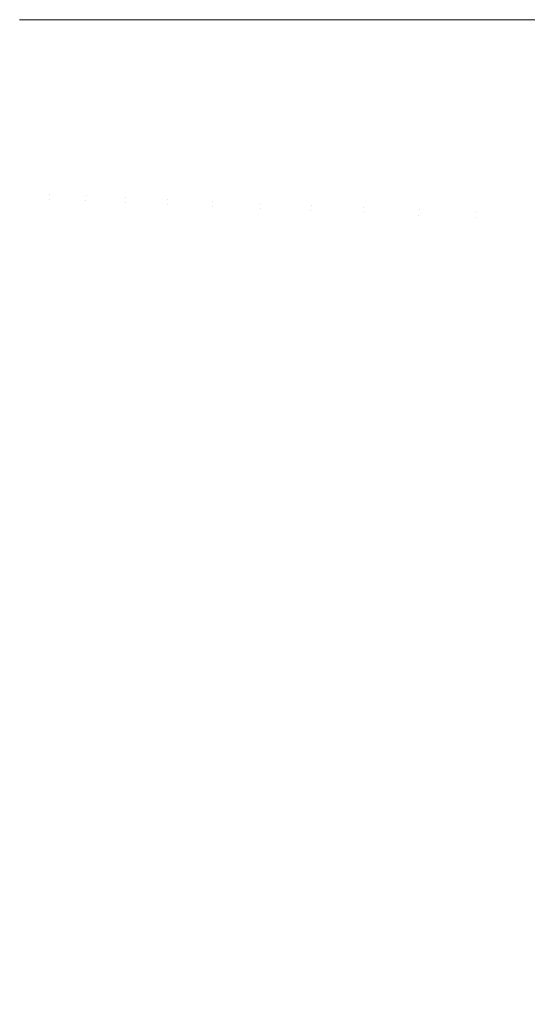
# Model space of a CAD drawing. Header units: centimetres. Extents: x -25.8 to 27.5, y 33.3 to 35.1.
# Tile 256 of 256: x 9.6158 to 9.6422, y 33.7897 to 33.8401. Entities that reach past the tile are written whole.
import ezdxf

# ---------------------------------------------------------------- set-up
doc = ezdxf.new("R2010")
doc.units = ezdxf.units.CM
doc.header["$LTSCALE"] = 2.54
doc.layers.add('Lucido design-1', color=7, linetype='Continuous')

# ---------------------------------------------------------------- blocks, each defined once
blk = doc.blocks.new('Gruppo-6-1')
at = {"color": 7, "linetype": 'Continuous', "lineweight": 9}
for points in [[(-25.69296, 35.040112, 330.586121), (-25.69296, 33.440112, 330.586121), (27.40704, 33.440112, 330.586121), (27.40704, 35.040112, 330.586121)], [(-25.69296, 35.040112, 306.619358), (-25.69296, 33.440112, 306.619358), (27.40704, 33.440112, 306.619358), (27.40704, 35.040112, 306.619358)]]:
    blk.add_3dface(points, dxfattribs=at)
for points, invisible_edges in [([(9.617311, 33.830931, 329.841573), (9.615585, 33.831007, 329.845228), (9.615784, 33.840112, 329.845228), (9.617273, 33.840112, 329.842077)], 11), ([(9.617321, 33.831179, 305.87481), (9.615596, 33.831253, 305.878465), (9.615784, 33.840112, 305.878465), (9.617273, 33.840112, 305.875314)], 11), ([(9.617273, 33.840112, 329.842077), (9.617511, 33.840112, 329.841573), (9.617311, 33.830931, 329.841573)], 10), ([(9.617273, 33.840112, 305.875314), (9.617511, 33.840112, 305.87481), (9.617321, 33.831179, 305.87481)], 10), ([(9.619184, 33.83085, 329.837987), (9.617311, 33.830931, 329.841573), (9.617511, 33.840112, 329.841573), (9.619156, 33.840112, 329.838429)], 11), ([(9.619195, 33.8311, 305.871224), (9.617321, 33.831179, 305.87481), (9.617511, 33.840112, 305.87481), (9.619156, 33.840112, 305.871666)], 11), ([(9.619156, 33.840112, 329.838429), (9.619387, 33.840112, 329.837987), (9.619184, 33.83085, 329.837987)], 10), ([(9.619156, 33.840112, 305.871666), (9.619387, 33.840112, 305.871224), (9.619195, 33.8311, 305.871224)], 10), ([(9.621204, 33.830761, 329.834477), (9.619184, 33.83085, 329.837987), (9.619387, 33.840112, 329.837987), (9.621185, 33.840112, 329.834864)], 11), ([(9.621215, 33.831014, 305.867714), (9.619195, 33.8311, 305.871224), (9.619387, 33.840112, 305.871224), (9.621185, 33.840112, 305.868101)], 11), ([(9.621185, 33.840112, 329.834864), (9.621408, 33.840112, 329.834477), (9.621204, 33.830761, 329.834477)], 10), ([(9.621185, 33.840112, 305.868101), (9.621408, 33.840112, 305.867714), (9.621215, 33.831014, 305.867714)], 10), ([(9.623366, 33.830667, 329.831048), (9.621204, 33.830761, 329.834477), (9.621408, 33.840112, 329.834477), (9.623356, 33.840112, 329.831389)], 11), ([(9.623377, 33.830922, 305.864285), (9.621215, 33.831014, 305.867714), (9.621408, 33.840112, 305.867714), (9.623356, 33.840112, 305.864626)], 11), ([(9.623356, 33.840112, 329.831389), (9.623572, 33.840112, 329.831048), (9.623366, 33.830667, 329.831048)], 10), ([(9.623356, 33.840112, 305.864626), (9.623572, 33.840112, 305.864285), (9.623377, 33.830922, 305.864285)], 10), ([(9.625668, 33.830567, 329.827706), (9.623366, 33.830667, 329.831048), (9.623572, 33.840112, 329.831048), (9.625667, 33.840112, 329.828009)], 11), ([(9.625679, 33.830824, 305.860943), (9.623377, 33.830922, 305.864285), (9.623572, 33.840112, 305.864285), (9.625667, 33.840112, 305.861246)], 11), ([(9.625667, 33.840112, 329.828009), (9.625876, 33.840112, 329.827706), (9.625668, 33.830567, 329.827706)], 10), ([(9.625667, 33.840112, 305.861246), (9.625876, 33.840112, 305.860943), (9.625679, 33.830824, 305.860943)], 10), ([(9.628142, 33.830458, 329.824409), (9.625668, 33.830567, 329.827706), (9.625876, 33.840112, 329.827706), (9.628112, 33.840112, 329.82473)], 11), ([(9.628154, 33.830719, 305.857646), (9.625679, 33.830824, 305.860943), (9.625876, 33.840112, 305.860943), (9.628112, 33.840112, 305.857967)], 11), ([(9.628112, 33.840112, 329.82473), (9.628353, 33.840112, 329.824409), (9.628142, 33.830458, 329.824409)], 10), ([(9.628112, 33.840112, 305.857967), (9.628353, 33.840112, 305.857646), (9.628154, 33.830719, 305.857646)], 10), ([(9.630715, 33.830346, 329.821261), (9.628142, 33.830458, 329.824409), (9.628353, 33.840112, 329.824409), (9.630686, 33.840112, 329.821556)], 11), ([(9.630726, 33.83061, 305.854498), (9.628154, 33.830719, 305.857646), (9.628353, 33.840112, 305.857646), (9.630686, 33.840112, 305.854793)], 11), ([(9.630686, 33.840112, 329.821556), (9.630928, 33.840112, 329.821261), (9.630715, 33.830346, 329.821261)], 10), ([(9.630686, 33.840112, 305.854793), (9.630928, 33.840112, 305.854498), (9.630726, 33.83061, 305.854498)], 10), ([(9.633416, 33.830228, 329.818216), (9.630715, 33.830346, 329.821261), (9.630928, 33.840112, 329.821261), (9.633385, 33.840112, 329.818493)], 11), ([(9.633427, 33.830495, 305.851453), (9.630726, 33.83061, 305.854498), (9.630928, 33.840112, 305.854498), (9.633385, 33.840112, 305.85173)], 11), ([(9.633385, 33.840112, 329.818493), (9.633631, 33.840112, 329.818216), (9.633416, 33.830228, 329.818216)], 10), ([(9.633385, 33.840112, 305.85173), (9.633631, 33.840112, 305.851453), (9.633427, 33.830495, 305.851453)], 10), ([(9.636241, 33.830105, 329.815281), (9.633416, 33.830228, 329.818216), (9.633631, 33.840112, 329.818216), (9.636205, 33.840112, 329.815545)], 11), ([(9.636252, 33.830375, 305.848518), (9.633427, 33.830495, 305.851453), (9.633631, 33.840112, 305.851453), (9.636205, 33.840112, 305.848782)], 11), ([(9.636205, 33.840112, 329.815545), (9.636459, 33.840112, 329.815281), (9.636241, 33.830105, 329.815281)], 10), ([(9.636205, 33.840112, 305.848782), (9.636459, 33.840112, 305.848518), (9.636252, 33.830375, 305.848518)], 10), ([(9.639186, 33.829976, 329.812462), (9.636241, 33.830105, 329.815281), (9.636459, 33.840112, 329.815281), (9.639139, 33.840112, 329.812718)], 11), ([(9.639198, 33.83025, 305.845699), (9.636252, 33.830375, 305.848518), (9.636459, 33.840112, 305.848518), (9.639139, 33.840112, 305.845955)], 11), ([(9.639139, 33.840112, 329.812718), (9.639407, 33.840112, 329.812462), (9.639186, 33.829976, 329.812462)], 10), ([(9.639139, 33.840112, 305.845955), (9.639407, 33.840112, 305.845699), (9.639198, 33.83025, 305.845699)], 10), ([(9.642246, 33.829843, 329.809762), (9.639186, 33.829976, 329.812462), (9.639407, 33.840112, 329.812462), (9.642184, 33.840112, 329.810015)], 11), ([(9.642258, 33.83012, 305.842999), (9.639198, 33.83025, 305.845699), (9.639407, 33.840112, 305.845699), (9.642184, 33.840112, 305.843252)], 11), ([(9.617321, 33.831179, 305.87481), (9.616753, 33.822263, 305.87481), (9.615032, 33.822409, 305.878465), (9.615596, 33.831253, 305.878465)], 15), ([(9.619195, 33.8311, 305.871224), (9.618622, 33.822104, 305.871224), (9.616753, 33.822263, 305.87481), (9.617321, 33.831179, 305.87481)], 15), ([(9.621215, 33.831014, 305.867714), (9.620636, 33.821932, 305.867714), (9.618622, 33.822104, 305.871224), (9.619195, 33.8311, 305.871224)], 15), ([(9.617311, 33.830931, 329.841573), (9.61671, 33.821768, 329.841573), (9.614989, 33.821919, 329.845228), (9.615585, 33.831007, 329.845228)], 15), ([(9.619184, 33.83085, 329.837987), (9.618579, 33.821605, 329.837987), (9.61671, 33.821768, 329.841573), (9.617311, 33.830931, 329.841573)], 15), ([(9.621204, 33.830761, 329.834477), (9.620592, 33.821429, 329.834477), (9.618579, 33.821605, 329.837987), (9.619184, 33.83085, 329.837987)], 15), ([(9.623366, 33.830667, 329.831048), (9.622748, 33.82124, 329.831048), (9.620592, 33.821429, 329.834477), (9.621204, 33.830761, 329.834477)], 15), ([(9.623377, 33.830922, 305.864285), (9.622792, 33.821749, 305.864285), (9.620636, 33.821932, 305.867714), (9.621215, 33.831014, 305.867714)], 15), ([(9.625668, 33.830567, 329.827706), (9.625043, 33.821039, 329.827706), (9.622748, 33.82124, 329.831048), (9.623366, 33.830667, 329.831048)], 15), ([(9.625679, 33.830824, 305.860943), (9.625087, 33.821553, 305.860943), (9.622792, 33.821749, 305.864285), (9.623377, 33.830922, 305.864285)], 15), ([(9.628154, 33.830719, 305.857646), (9.627556, 33.821343, 305.857646), (9.625087, 33.821553, 305.860943), (9.625679, 33.830824, 305.860943)], 15), ([(9.630726, 33.83061, 305.854498), (9.630121, 33.821125, 305.854498), (9.627556, 33.821343, 305.857646), (9.628154, 33.830719, 305.857646)], 15), ([(9.633427, 33.830495, 305.851453), (9.632815, 33.820896, 305.851453), (9.630121, 33.821125, 305.854498), (9.630726, 33.83061, 305.854498)], 15), ([(9.628142, 33.830458, 329.824409), (9.627511, 33.820823, 329.824409), (9.625043, 33.821039, 329.827706), (9.625668, 33.830567, 329.827706)], 15), ([(9.630715, 33.830346, 329.821261), (9.630076, 33.820599, 329.821261), (9.627511, 33.820823, 329.824409), (9.628142, 33.830458, 329.824409)], 15), ([(9.633416, 33.830228, 329.818216), (9.632769, 33.820363, 329.818216), (9.630076, 33.820599, 329.821261), (9.630715, 33.830346, 329.821261)], 15), ([(9.636241, 33.830105, 329.815281), (9.635586, 33.820117, 329.815281), (9.632769, 33.820363, 329.818216), (9.633416, 33.830228, 329.818216)], 15), ([(9.636252, 33.830375, 305.848518), (9.635633, 33.820656, 305.848518), (9.632815, 33.820896, 305.851453), (9.633427, 33.830495, 305.851453)], 15), ([(9.639186, 33.829976, 329.812462), (9.638523, 33.81986, 329.812462), (9.635586, 33.820117, 329.815281), (9.636241, 33.830105, 329.815281)], 15), ([(9.639198, 33.83025, 305.845699), (9.63857, 33.820406, 305.845699), (9.635633, 33.820656, 305.848518), (9.636252, 33.830375, 305.848518)], 15), ([(9.642258, 33.83012, 305.842999), (9.641622, 33.820146, 305.842999), (9.63857, 33.820406, 305.845699), (9.639198, 33.83025, 305.845699)], 15), ([(9.645429, 33.829985, 305.840424), (9.644785, 33.819877, 305.840424), (9.641622, 33.820146, 305.842999), (9.642258, 33.83012, 305.842999)], 15), ([(9.642246, 33.829843, 329.809762), (9.641574, 33.819593, 329.809762), (9.638523, 33.81986, 329.812462), (9.639186, 33.829976, 329.812462)], 15), ([(9.645417, 33.829704, 329.807187), (9.644736, 33.819316, 329.807187), (9.641574, 33.819593, 329.809762), (9.642246, 33.829843, 329.809762)], 15), ([(9.616753, 33.822263, 305.87481), (9.615806, 33.813378, 305.87481), (9.614093, 33.813598, 305.878465), (9.615032, 33.822409, 305.878465)], 15), ([(9.618622, 33.822104, 305.871224), (9.617667, 33.81314, 305.871224), (9.615806, 33.813378, 305.87481), (9.616753, 33.822263, 305.87481)], 15), ([(9.620636, 33.821932, 305.867714), (9.619672, 33.812883, 305.867714), (9.617667, 33.81314, 305.871224), (9.618622, 33.822104, 305.871224)], 15), ([(9.61671, 33.821768, 329.841573), (9.61571, 33.81264, 329.841573), (9.613998, 33.812865, 329.845228), (9.614989, 33.821919, 329.845228)], 15), ([(9.618579, 33.821605, 329.837987), (9.61757, 33.812395, 329.837987), (9.61571, 33.81264, 329.841573), (9.61671, 33.821768, 329.841573)], 15), ([(9.620592, 33.821429, 329.834477), (9.619574, 33.812131, 329.834477), (9.61757, 33.812395, 329.837987), (9.618579, 33.821605, 329.837987)], 15), ([(9.622792, 33.821749, 305.864285), (9.621818, 33.812609, 305.864285), (9.619672, 33.812883, 305.867714), (9.620636, 33.821932, 305.867714)], 15), ([(9.625087, 33.821553, 305.860943), (9.624103, 33.812316, 305.860943), (9.621818, 33.812609, 305.864285), (9.622792, 33.821749, 305.864285)], 15), ([(9.627556, 33.821343, 305.857646), (9.626561, 33.812001, 305.857646), (9.624103, 33.812316, 305.860943), (9.625087, 33.821553, 305.860943)], 15), ([(9.622748, 33.82124, 329.831048), (9.62172, 33.811849, 329.831048), (9.619574, 33.812131, 329.834477), (9.620592, 33.821429, 329.834477)], 15), ([(9.625043, 33.821039, 329.827706), (9.624004, 33.811548, 329.827706), (9.62172, 33.811849, 329.831048), (9.622748, 33.82124, 329.831048)], 15), ([(9.627511, 33.820823, 329.824409), (9.62646, 33.811225, 329.824409), (9.624004, 33.811548, 329.827706), (9.625043, 33.821039, 329.827706)], 15), ([(9.630121, 33.821125, 305.854498), (9.629114, 33.811674, 305.854498), (9.626561, 33.812001, 305.857646), (9.627556, 33.821343, 305.857646)], 15), ([(9.632815, 33.820896, 305.851453), (9.631796, 33.811331, 305.851453), (9.629114, 33.811674, 305.854498), (9.630121, 33.821125, 305.854498)], 15), ([(9.630076, 33.820599, 329.821261), (9.629012, 33.810889, 329.821261), (9.62646, 33.811225, 329.824409), (9.627511, 33.820823, 329.824409)], 15), ([(9.632769, 33.820363, 329.818216), (9.631693, 33.810536, 329.818216), (9.629012, 33.810889, 329.821261), (9.630076, 33.820599, 329.821261)], 15), ([(9.635633, 33.820656, 305.848518), (9.634601, 33.810972, 305.848518), (9.631796, 33.811331, 305.851453), (9.632815, 33.820896, 305.851453)], 15), ([(9.63857, 33.820406, 305.845699), (9.637525, 33.810597, 305.845699), (9.634601, 33.810972, 305.848518), (9.635633, 33.820656, 305.848518)], 15), ([(9.635586, 33.820117, 329.815281), (9.634496, 33.810167, 329.815281), (9.631693, 33.810536, 329.818216), (9.632769, 33.820363, 329.818216)], 15), ([(9.638523, 33.81986, 329.812462), (9.637419, 33.809782, 329.812462), (9.634496, 33.810167, 329.815281), (9.635586, 33.820117, 329.815281)], 15), ([(9.641622, 33.820146, 305.842999), (9.640563, 33.810208, 305.842999), (9.637525, 33.810597, 305.845699), (9.63857, 33.820406, 305.845699)], 15), ([(9.644785, 33.819877, 305.840424), (9.643712, 33.809805, 305.840424), (9.640563, 33.810208, 305.842999), (9.641622, 33.820146, 305.842999)], 15), ([(9.641574, 33.819593, 329.809762), (9.640456, 33.809382, 329.809762), (9.637419, 33.809782, 329.812462), (9.638523, 33.81986, 329.812462)], 15), ([(9.644736, 33.819316, 329.807187), (9.643603, 33.808968, 329.807187), (9.640456, 33.809382, 329.809762), (9.641574, 33.819593, 329.809762)], 15), ([(9.615806, 33.813378, 305.87481), (9.614484, 33.804542, 305.87481), (9.612781, 33.804834, 305.878465), (9.614093, 33.813598, 305.878465)], 15), ([(9.617667, 33.81314, 305.871224), (9.616332, 33.804225, 305.871224), (9.614484, 33.804542, 305.87481), (9.615806, 33.813378, 305.87481)], 15), ([(9.619672, 33.812883, 305.867714), (9.618324, 33.803884, 305.867714), (9.616332, 33.804225, 305.871224), (9.617667, 33.81314, 305.871224)], 15), ([(9.61757, 33.812395, 329.837987), (9.616161, 33.803238, 329.837987), (9.614313, 33.803564, 329.841573), (9.61571, 33.81264, 329.841573)], 15), ([(9.621818, 33.812609, 305.864285), (9.620458, 33.803518, 305.864285), (9.618324, 33.803884, 305.867714), (9.619672, 33.812883, 305.867714)], 15), ([(9.624103, 33.812316, 305.860943), (9.622728, 33.803129, 305.860943), (9.620458, 33.803518, 305.864285), (9.621818, 33.812609, 305.864285)], 15), ([(9.619574, 33.812131, 329.834477), (9.618151, 33.802887, 329.834477), (9.616161, 33.803238, 329.837987), (9.61757, 33.812395, 329.837987)], 15), ([(9.62172, 33.811849, 329.831048), (9.620283, 33.802512, 329.831048), (9.618151, 33.802887, 329.834477), (9.619574, 33.812131, 329.834477)], 15), ([(9.626561, 33.812001, 305.857646), (9.62517, 33.80271, 305.857646), (9.622728, 33.803129, 305.860943), (9.624103, 33.812316, 305.860943)], 15), ([(9.629114, 33.811674, 305.854498), (9.627707, 33.802275, 305.854498), (9.62517, 33.80271, 305.857646), (9.626561, 33.812001, 305.857646)], 15), ([(9.624004, 33.811548, 329.827706), (9.622551, 33.802112, 329.827706), (9.620283, 33.802512, 329.831048), (9.62172, 33.811849, 329.831048)], 15), ([(9.62646, 33.811225, 329.824409), (9.624991, 33.801681, 329.824409), (9.622551, 33.802112, 329.827706), (9.624004, 33.811548, 329.827706)], 15), ([(9.631796, 33.811331, 305.851453), (9.630372, 33.801818, 305.851453), (9.627707, 33.802275, 305.854498), (9.629114, 33.811674, 305.854498)], 15), ([(9.629012, 33.810889, 329.821261), (9.627526, 33.801234, 329.821261), (9.624991, 33.801681, 329.824409), (9.62646, 33.811225, 329.824409)], 15), ([(9.634601, 33.810972, 305.848518), (9.633159, 33.80134, 305.848518), (9.630372, 33.801818, 305.851453), (9.631796, 33.811331, 305.851453)], 15), ([(9.637525, 33.810597, 305.845699), (9.636065, 33.800842, 305.845699), (9.633159, 33.80134, 305.848518), (9.634601, 33.810972, 305.848518)], 15), ([(9.631693, 33.810536, 329.818216), (9.630189, 33.800765, 329.818216), (9.627526, 33.801234, 329.821261), (9.629012, 33.810889, 329.821261)], 15), ([(9.634496, 33.810167, 329.815281), (9.632974, 33.800274, 329.815281), (9.630189, 33.800765, 329.818216), (9.631693, 33.810536, 329.818216)], 15), ([(9.640563, 33.810208, 305.842999), (9.639084, 33.800324, 305.842999), (9.636065, 33.800842, 305.845699), (9.637525, 33.810597, 305.845699)], 15), ([(9.637419, 33.809782, 329.812462), (9.635877, 33.799762, 329.812462), (9.632974, 33.800274, 329.815281), (9.634496, 33.810167, 329.815281)], 15), ([(9.643712, 33.809805, 305.840424), (9.642212, 33.799788, 305.840424), (9.639084, 33.800324, 305.842999), (9.640563, 33.810208, 305.842999)], 15), ([(9.640456, 33.809382, 329.809762), (9.638894, 33.79923, 329.809762), (9.635877, 33.799762, 329.812462), (9.637419, 33.809782, 329.812462)], 15), ([(9.643603, 33.808968, 329.807187), (9.642019, 33.798679, 329.807187), (9.638894, 33.79923, 329.809762), (9.640456, 33.809382, 329.809762)], 15), ([(9.646855, 33.80854, 329.804742), (9.645249, 33.798109, 329.804742), (9.642019, 33.798679, 329.807187), (9.643603, 33.808968, 329.807187)], 15), ([(9.616332, 33.804225, 305.871224), (9.614621, 33.795375, 305.871224), (9.612787, 33.79577, 305.87481), (9.614484, 33.804542, 305.87481)], 15), ([(9.618324, 33.803884, 305.867714), (9.616597, 33.794949, 305.867714), (9.614621, 33.795375, 305.871224), (9.616332, 33.804225, 305.871224)], 15), ([(9.620458, 33.803518, 305.864285), (9.618712, 33.794493, 305.864285), (9.616597, 33.794949, 305.867714), (9.618324, 33.803884, 305.867714)], 15), ([(9.616161, 33.803238, 329.837987), (9.614353, 33.794152, 329.837987), (9.612522, 33.794558, 329.841573), (9.614313, 33.803564, 329.841573)], 15), ([(9.622728, 33.803129, 305.860943), (9.620964, 33.794008, 305.860943), (9.618712, 33.794493, 305.864285), (9.620458, 33.803518, 305.864285)], 15), ([(9.618151, 33.802887, 329.834477), (9.616327, 33.793714, 329.834477), (9.614353, 33.794152, 329.837987), (9.616161, 33.803238, 329.837987)], 15), ([(9.620283, 33.802512, 329.831048), (9.61844, 33.793246, 329.831048), (9.616327, 33.793714, 329.834477), (9.618151, 33.802887, 329.834477)], 15), ([(9.62517, 33.80271, 305.857646), (9.623386, 33.793486, 305.857646), (9.620964, 33.794008, 305.860943), (9.622728, 33.803129, 305.860943)], 15), ([(9.622551, 33.802112, 329.827706), (9.620689, 33.792747, 329.827706), (9.61844, 33.793246, 329.831048), (9.620283, 33.802512, 329.831048)], 15), ([(9.627707, 33.802275, 305.854498), (9.625903, 33.792943, 305.854498), (9.623386, 33.793486, 305.857646), (9.62517, 33.80271, 305.857646)], 15), ([(9.624991, 33.801681, 329.824409), (9.623107, 33.792211, 329.824409), (9.620689, 33.792747, 329.827706), (9.622551, 33.802112, 329.827706)], 15), ([(9.630372, 33.801818, 305.851453), (9.628545, 33.792374, 305.851453), (9.625903, 33.792943, 305.854498), (9.627707, 33.802275, 305.854498)], 15), ([(9.627526, 33.801234, 329.821261), (9.625621, 33.791654, 329.821261), (9.623107, 33.792211, 329.824409), (9.624991, 33.801681, 329.824409)], 15), ([(9.633159, 33.80134, 305.848518), (9.63131, 33.791778, 305.848518), (9.628545, 33.792374, 305.851453), (9.630372, 33.801818, 305.851453)], 15), ([(9.630189, 33.800765, 329.818216), (9.62826, 33.791069, 329.818216), (9.625621, 33.791654, 329.821261), (9.627526, 33.801234, 329.821261)], 15), ([(9.636065, 33.800842, 305.845699), (9.634192, 33.791157, 305.845699), (9.63131, 33.791778, 305.848518), (9.633159, 33.80134, 305.848518)], 15), ([(9.639084, 33.800324, 305.842999), (9.637186, 33.790512, 305.842999), (9.634192, 33.791157, 305.845699), (9.636065, 33.800842, 305.845699)], 15), ([(9.632974, 33.800274, 329.815281), (9.631021, 33.790457, 329.815281), (9.62826, 33.791069, 329.818216), (9.630189, 33.800765, 329.818216)], 15), ([(9.635877, 33.799762, 329.812462), (9.633899, 33.789819, 329.812462), (9.631021, 33.790457, 329.815281), (9.632974, 33.800274, 329.815281)], 15), ([(9.642212, 33.799788, 305.840424), (9.640289, 33.789843, 305.840424), (9.637186, 33.790512, 305.842999), (9.639084, 33.800324, 305.842999)], 15), ([(9.638894, 33.79923, 329.809762), (9.63689, 33.789156, 329.809762), (9.633899, 33.789819, 329.812462), (9.635877, 33.799762, 329.812462)], 15), ([(9.645445, 33.799233, 305.837979), (9.643495, 33.789152, 305.837979), (9.640289, 33.789843, 305.840424), (9.642212, 33.799788, 305.840424)], 15), ([(9.642019, 33.798679, 329.807187), (9.639989, 33.788469, 329.807187), (9.63689, 33.789156, 329.809762), (9.638894, 33.79923, 329.809762)], 15), ([(9.645249, 33.798109, 329.804742), (9.64319, 33.787759, 329.804742), (9.639989, 33.788469, 329.807187), (9.642019, 33.798679, 329.807187)], 15), ([(9.616597, 33.794949, 305.867714), (9.614491, 33.786096, 305.867714), (9.612535, 33.786605, 305.871224), (9.614621, 33.795375, 305.871224)], 15), ([(9.618712, 33.794493, 305.864285), (9.616585, 33.785551, 305.864285), (9.614491, 33.786096, 305.867714), (9.616597, 33.794949, 305.867714)], 15), ([(9.620964, 33.794008, 305.860943), (9.618815, 33.78497, 305.860943), (9.616585, 33.785551, 305.864285), (9.618712, 33.794493, 305.864285)], 15), ([(9.616327, 33.793714, 329.834477), (9.614104, 33.784629, 329.834477), (9.612151, 33.785153, 329.837987), (9.614353, 33.794152, 329.837987)], 15), ([(9.623386, 33.793486, 305.857646), (9.621212, 33.784346, 305.857646), (9.618815, 33.78497, 305.860943), (9.620964, 33.794008, 305.860943)], 15), ([(9.61844, 33.793246, 329.831048), (9.616194, 33.784069, 329.831048), (9.614104, 33.784629, 329.834477), (9.616327, 33.793714, 329.834477)], 15), ([(9.625903, 33.792943, 305.854498), (9.623704, 33.783697, 305.854498), (9.621212, 33.784346, 305.857646), (9.623386, 33.793486, 305.857646)], 15), ([(9.620689, 33.792747, 329.827706), (9.618419, 33.783473, 329.827706), (9.616194, 33.784069, 329.831048), (9.61844, 33.793246, 329.831048)], 15), ([(9.628545, 33.792374, 305.851453), (9.62632, 33.783016, 305.851453), (9.623704, 33.783697, 305.854498), (9.625903, 33.792943, 305.854498)], 15), ([(9.623107, 33.792211, 329.824409), (9.620812, 33.782832, 329.824409), (9.618419, 33.783473, 329.827706), (9.620689, 33.792747, 329.827706)], 15), ([(9.63131, 33.791778, 305.848518), (9.629056, 33.782303, 305.848518), (9.62632, 33.783016, 305.851453), (9.628545, 33.792374, 305.851453)], 15), ([(9.625621, 33.791654, 329.821261), (9.623299, 33.782166, 329.821261), (9.620812, 33.782832, 329.824409), (9.623107, 33.792211, 329.824409)], 15), ([(9.634192, 33.791157, 305.845699), (9.631909, 33.781561, 305.845699), (9.629056, 33.782303, 305.848518), (9.63131, 33.791778, 305.848518)], 15), ([(9.62826, 33.791069, 329.818216), (9.62591, 33.781466, 329.818216), (9.623299, 33.782166, 329.821261), (9.625621, 33.791654, 329.821261)], 15), ([(9.631021, 33.790457, 329.815281), (9.628642, 33.780734, 329.815281), (9.62591, 33.781466, 329.818216), (9.62826, 33.791069, 329.818216)], 15), ([(9.637186, 33.790512, 305.842999), (9.634874, 33.780789, 305.842999), (9.631909, 33.781561, 305.845699), (9.634192, 33.791157, 305.845699)], 15), ([(9.633899, 33.789819, 329.812462), (9.631489, 33.779971, 329.812462), (9.628642, 33.780734, 329.815281), (9.631021, 33.790457, 329.815281)], 15), ([(9.640289, 33.789843, 305.840424), (9.637945, 33.779989, 305.840424), (9.634874, 33.780789, 305.842999), (9.637186, 33.790512, 305.842999)], 15), ([(9.63689, 33.789156, 329.809762), (9.634448, 33.779178, 329.809762), (9.631489, 33.779971, 329.812462), (9.633899, 33.789819, 329.812462)], 15), ([(9.643495, 33.789152, 305.837979), (9.641119, 33.779163, 305.837979), (9.637945, 33.779989, 305.840424), (9.640289, 33.789843, 305.840424)], 15)]:
    blk.add_3dface(points, dxfattribs=dict(at, invisible_edges=invisible_edges))

msp = doc.modelspace()

# ---------------------------------------------------------------- block references
at = {"layer": 'Lucido design-1', "color": 7}
msp.add_blockref('Gruppo-6-1', (0, 0), dxfattribs=at)

doc.saveas('drawing.dxf')
